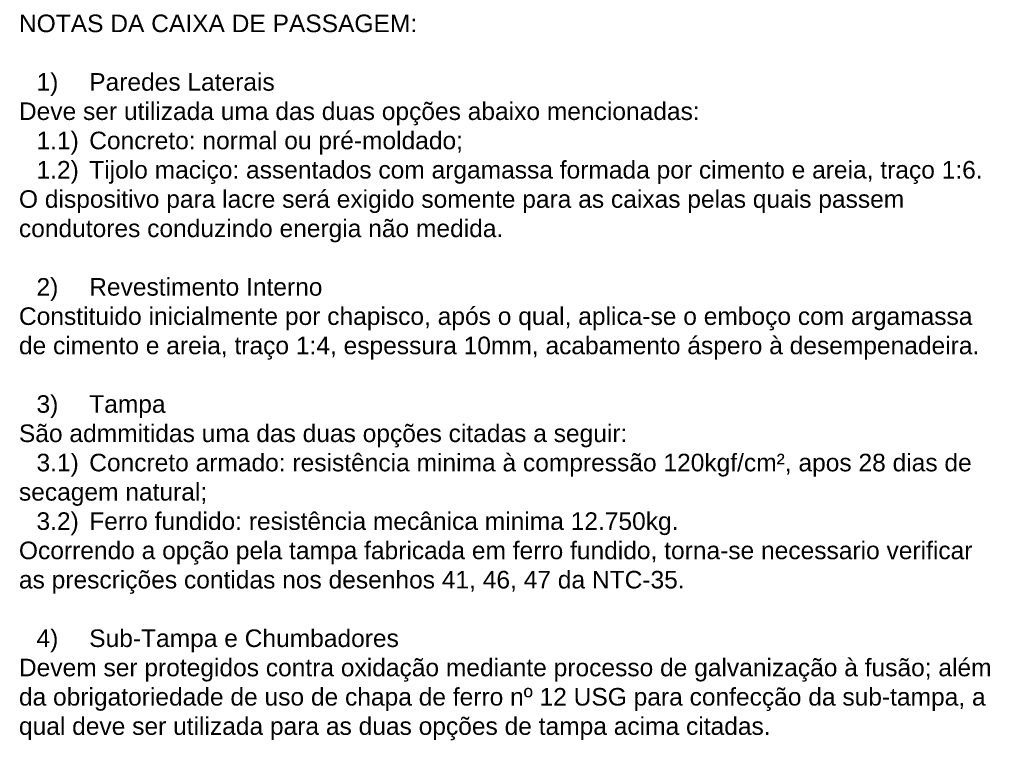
# Model space of a CAD drawing. Extents: x -98 to 248, y -55 to 13.
# Tile 57 of 117: x 162.68 to 165.2, y -36.73 to -34.87. Entities that reach past the tile are written whole.
import ezdxf

# ---------------------------------------------------------------- set-up
doc = ezdxf.new("R2010")
doc.units = 0
doc.header["$LTSCALE"] = 0.01
doc.layers.add('PDF2_Text', color=7, linetype='Continuous')
doc.styles.add('Arial', font='arial.ttf', dxfattribs={"height": 0.1})

msp = doc.modelspace()

# ---------------------------------------------------------------- texts
at = {"layer": 'PDF2_Text', "insert": (162.6824, -36.7154), "char_height": 0.04489, "attachment_point": 7, "style": 'Arial'}
msp.add_mtext('NOTAS DA CAIXA DE PASSAGEM:\\P\\P\\pxi-3,l4,qj,t4;1)^IParedes Laterais\\P\\pi0,l0,tz;Deve ser utilizada uma das duas opções abaixo mencionadas:\\P\\pi-3,l4,t4;1.1)^IConcreto: normal ou pré-moldado;\\P1.2)^ITijolo maciço: assentados com argamassa formada por cimento e areia, traço 1:6.\\P\\pi0,l0,tz;O dispositivo para lacre será exigido somente para as caixas pelas quais passem\\Pcondutores conduzindo energia não medida.\\P\\P\\pi-3,l4,t4;2)^IRevestimento Interno\\P\\pi0,l0,q*,tz;Constituido inicialmente por chapisco, após o qual, aplica-se o emboço com argamassa\\Pde cimento e areia, traço 1:4, espessura 10mm, acabamento áspero à desempenadeira.\\P\\P\\pi-3,l4,qj,t4;3)^ITampa\\P\\pi0,l0,q*,tz;São admmitidas uma das duas opções citadas a seguir:\\P\\pi-3,l4,qj,t4;3.1)^IConcreto armado: resistência minima à compressão 120kgf/cm², apos 28 dias de\\P\\pi0,l0,q*,tz;secagem natural;\\P\\pi-3,l4,qj,t4;3.2)^IFerro fundido: resistência mecânica minima 12.750kg.\\P\\pi0,l0,q*,tz;Ocorrendo a opção pela tampa fabricada em ferro fundido, torna-se necessario verificar\\Pas prescrições contidas nos desenhos 41, 46, 47 da NTC-35.\\P\\P\\pi-3,l4,qj,t4;4)^ISub-Tampa e Chumbadores\\P\\pi0,l0,q*,tz;Devem ser protegidos contra oxidação mediante processo de galvanização à fusão; além \\Pda obrigatoriedade de uso de chapa de ferro nº 12 USG para confecção da sub-tampa, a\\Pqual deve ser utilizada para as duas opções de tampa acima citadas.', dxfattribs=at)

doc.saveas('drawing.dxf')
